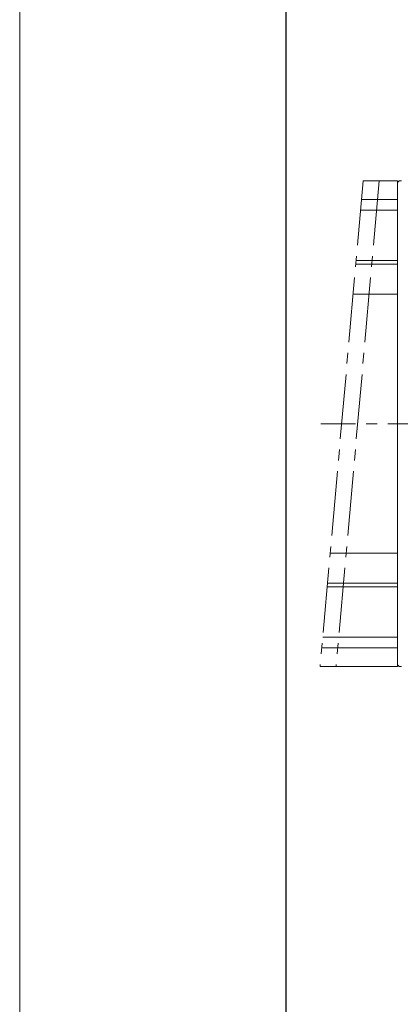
# Model space of a CAD drawing. Header units: millimetres. Extents: x 7115 to 7943, y -680 to -95.
# Tile 2 of 16: x 7115 to 7185, y -387 to -205. Entities that reach past the tile are written whole.
import ezdxf

# ---------------------------------------------------------------- set-up
doc = ezdxf.new("R2010")
doc.units = ezdxf.units.MM
doc.header["$PDSIZE"] = -5
doc.linetypes.add('点画线', pattern=[18, 12, -2, 2, -2])
doc.layers.get('0').update_dxf_attribs({"lineweight": 18})
doc.layers.get('Defpoints').update_dxf_attribs({"lineweight": 18})
for name, color, linetype, lineweight in [('7中心线层', 7, '点画线', 18), ('图框_外框线', 7, 'Continuous', 18), ('尺寸线层', 3, 'Continuous', 18)]:
    doc.layers.add(name, color=color, linetype=linetype, lineweight=lineweight)
doc.styles.add('工程字', font='txt')
doc.dimstyles.new('ISO-25', dxfattribs={"dimtxt": 8, "dimasz": 4, "dimexe": 1.25, "dimexo": 0.625, "dimgap": 1.7, "dimtad": 1, "dimtxsty": '工程字', "dimcen": 2, "dimdle": 8, "dimadec": 0, "dimazin": 0, "dimtfac": 1, "dimtmove": 0, "dimatfit": 3, "dimfxl": 1, "dimarcsym": 0})

# ---------------------------------------------------------------- blocks, each defined once
blk = doc.blocks.new('*D111')
at = {"layer": 'Defpoints', "color": 0}
for p in [(7315.59, -215.9), (7290.13, -241.35), (7336.92, -257.03), (7180.34, -279.89), (7323.52, -279.89)]:
    blk.add_point(p, dxfattribs=at)
at = {"layer": '尺寸线层', "color": 0, "lineweight": -2}
blk.add_line((7324.14, -279.89), (7341.18, -279.89), dxfattribs=at)
blk.add_arc((7251.6, -279.89), 88.34, 2.5947, 42.4053, dxfattribs=at)
at = {"layer": '尺寸线层', "color": 0}
for points in [[(7317.3, -219.86), (7316.34, -220.78), (7314.06, -217.43)], [(7339.17, -275.91), (7340.51, -275.88), (7339.93, -279.89)]]:
    blk.add_solid(points, dxfattribs=at)
at = {"layer": '尺寸线层', "color": 0, "insert": (7338.47, -243.9), "char_height": 8, "attachment_point": 5, "rotation": 292.5, "style": '工程字'}
blk.add_mtext('45%%d', dxfattribs=at)
blk = doc.blocks.new('*D112')
at = {"layer": 'Defpoints', "color": 0}
for p in [(7180.34, -279.89), (7323.52, -279.89), (7290.13, -318.43), (7327.82, -323.9), (7315.59, -343.88)]:
    blk.add_point(p, dxfattribs=at)
at = {"layer": '尺寸线层', "color": 0, "lineweight": -2}
blk.add_line((7324.14, -279.89), (7340.86, -279.89), dxfattribs=at)
blk.add_arc((7251.6, -279.89), 88.02, 317.604, 357.396, dxfattribs=at)
at = {"layer": '尺寸线层', "color": 0}
for points in [[(7340.19, -283.91), (7338.86, -283.87), (7339.61, -279.89)], [(7316.11, -338.78), (7317.08, -339.7), (7313.83, -342.13)]]:
    blk.add_solid(points, dxfattribs=at)
at = {"layer": '尺寸线层', "color": 0, "insert": (7327.65, -311.39), "char_height": 8, "attachment_point": 5, "rotation": 67.5, "style": '工程字'}
blk.add_mtext('45%%d', dxfattribs=at)

msp = doc.modelspace()

# ---------------------------------------------------------------- linework, layer by layer
at = {"color": 7, "linetype": 'Continuous', "lineweight": 15}
for p, q in [((7178.1457, -234.8909), (7184.5228, -234.8909)), ((7184.5228, -234.8909), (7184.5228, -238.3442)), ((7184.8228, -234.8909), (7184.5228, -235.1909)), ((7185.2228, -234.8909), (7184.8228, -234.8909)), ((7177.8398, -238.3442), (7184.5228, -238.3442)), ((7184.5228, -238.3442), (7184.5228, -240.3183)), ((7177.6649, -240.3183), (7184.5228, -240.3183)), ((7184.5228, -240.3183), (7184.5228, -249.6826)), ((7184.5228, -249.6826), (7176.8353, -249.6826)), ((7184.5228, -249.6826), (7184.5228, -250.3126)), ((7176.7795, -250.3126), (7184.5228, -250.3126)), ((7184.5228, -250.3126), (7184.5228, -255.8909)), ((7176.2853, -255.8909), (7184.5228, -255.8909)), ((7184.5228, -255.8909), (7184.5228, -303.8909)), ((7172.0329, -303.8909), (7184.5228, -303.8909)), ((7184.5228, -303.8909), (7184.5228, -309.4692)), ((7171.4828, -310.0992), (7184.5228, -310.0992)), ((7171.5387, -309.4692), (7184.5228, -309.4692)), ((7184.5228, -309.4692), (7184.5228, -310.0992)), ((7184.5228, -310.0992), (7184.5228, -319.4634)), ((7170.6532, -319.4634), (7184.5228, -319.4634)), ((7184.5228, -319.4634), (7184.5228, -321.4376)), ((7170.4783, -321.4376), (7184.5228, -321.4376)), ((7184.5228, -321.4376), (7184.5228, -324.8909)), ((7184.5228, -324.5909), (7184.8228, -324.8909)), ((7170.1724, -324.8909), (7184.5228, -324.8909)), ((7185.2228, -324.8909), (7184.8228, -324.8909))]:
    msp.add_line(p, q, dxfattribs=at)
at = {"layer": '7中心线层'}
for p, q in [((7178.1457, -234.8909), (7170.1724, -324.8909)), ((7181.1112, -234.8909), (7173.1378, -324.8909)), ((7320.716, -279.8909), (7170.2761, -279.8909))]:
    msp.add_line(p, q, dxfattribs=at)
at = {"layer": '图框_外框线', "color": 3}
msp.add_lwpolyline([(7114.5067, -680.4981), (7942.8739, -680.4981), (7942.8739, -94.7242), (7114.5067, -94.7242)], close=True, dxfattribs=at)
at = {"layer": '图框_外框线', "color": 3, "lineweight": 25}
msp.add_lwpolyline([(7163.8143, -670.6365), (7933.0123, -670.6365), (7933.0123, -104.5857), (7163.8143, -104.5857)], close=True, dxfattribs=at)

# ---------------------------------------------------------------- dimensions: what is measured, and where the dimension line sits
at = {"layer": '尺寸线层'}
for base, line1, line2, picture, middle in [((7336.9214, -257.0278), ((7290.1324, -241.3536), (7315.5882, -215.8977)), ((7180.3426, -279.8909), (7323.5198, -279.8909)), '*D111', (7338.4733, -243.9048)), ((7327.8209, -323.8999), ((7180.3426, -279.8909), (7323.5198, -279.8909)), ((7290.1324, -318.4282), (7315.5882, -343.8841)), '*D112', (7327.647, -311.3926))]:
    dim = msp.add_angular_dim_2l(base=base, line1=line1, line2=line2, dimstyle='ISO-25', dxfattribs=at)
    dim.commit()
    dim.dimension.update_dxf_attribs({"geometry": picture, "text_midpoint": middle})

doc.saveas('drawing.dxf')
